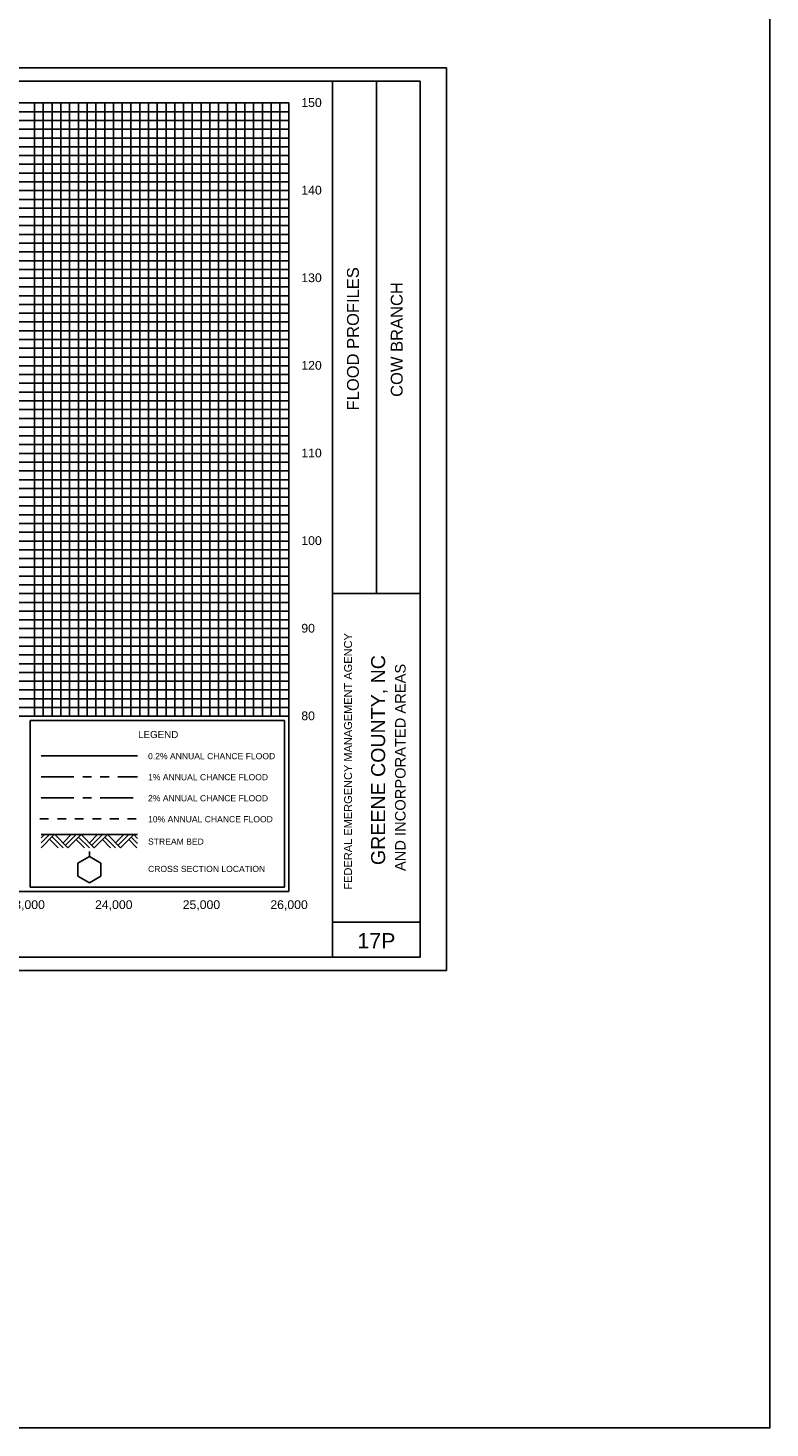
# Model space of a CAD drawing. Header units: inches. Extents: x 8.4 to 57.4, y 23.3 to 68.9.
# Tile 6 of 8: x 48.9 to 57.4, y 33.3 to 49.2. Entities that reach past the tile are written whole.
import ezdxf
from ezdxf.enums import TextEntityAlignment as Align

# ---------------------------------------------------------------- set-up
doc = ezdxf.new("R2010")
doc.units = ezdxf.units.IN
doc.header["$LTSCALE"] = 0.3
doc.header["$MEASUREMENT"] = 0
for name, pattern in [('CENTER', [2, 1.25, -0.25, 0.25, -0.25]), ('DOT', [0.25, 0, -0.25]), ('HIDDEN', [0.375, 0.25, -0.125]), ('PHANTOM', [2.5, 1.25, -0.25, 0.25, -0.25, 0.25, -0.25])]:
    doc.linetypes.add(name, pattern=pattern)
doc.layers.get('0').update_dxf_attribs({"color": 3, "plot": 0})
for name, color, linetype in [('1', 5, 'Continuous'), ('2', 50, 'Continuous'), ('3', 9, 'DOT'), ('7', 7, 'Continuous'), ('STREAM', 5, 'Continuous'), ('STRUCTURE', 30, 'Continuous'), ('TEXT', 255, 'Continuous'), ('WS10', 4, 'HIDDEN'), ('WS100', 5, 'PHANTOM'), ('WS50', 1, 'CENTER'), ('WS500', 1, 'Continuous')]:
    doc.layers.add(name, color=color, linetype=linetype)
doc.styles.add('ARIAL', font='ARIAL.TTF')

msp = doc.modelspace()

# ---------------------------------------------------------------- linework, layer by layer
at = {"color": 252}
msp.add_lwpolyline([(37.586, 48.777), (53.686, 48.777), (53.686, 38.477), (37.586, 38.477)], close=True, dxfattribs=at)
at = {"layer": '1'}
for p, q in [((53.386, 48.627), (37.886, 48.627)), ((52.386, 38.627), (52.386, 48.627)), ((52.886, 42.777), (52.886, 48.627)), ((53.386, 38.627), (53.386, 48.627)), ((52.386, 42.777), (53.386, 42.777)), ((52.386, 39.027), (53.386, 39.027)), ((37.886, 38.627), (53.386, 38.627))]:
    msp.add_line(p, q, dxfattribs=at)
at = {"layer": '2', "color": 50}
for p, q in [((38.886, 48.377), (51.886, 48.377)), ((51.886, 39.377), (51.886, 48.377)), ((38.886, 46.377), (51.886, 46.377)), ((38.886, 45.377), (51.886, 45.377)), ((38.886, 44.377), (51.886, 44.377)), ((38.886, 43.377), (51.886, 43.377)), ((38.886, 42.377), (51.886, 42.377)), ((38.886, 41.377), (51.886, 41.377)), ((38.886, 39.377), (51.886, 39.377))]:
    msp.add_line(p, q, dxfattribs=at)
at = {"layer": '2', "color": 50, "linetype": 'Continuous'}
for p, q in [((49.886, 41.377), (49.886, 48.377)), ((50.886, 41.377), (50.886, 48.377)), ((38.886, 47.377), (51.886, 47.377))]:
    msp.add_line(p, q, dxfattribs=at)
at = {"layer": '3', "color": 8, "linetype": 'Continuous'}
for p, q in [((38.886, 48.277), (51.886, 48.277)), ((48.986, 41.377), (48.986, 48.377)), ((49.086, 41.377), (49.086, 48.377)), ((49.186, 41.377), (49.186, 48.377)), ((49.286, 41.377), (49.286, 48.377)), ((49.386, 41.377), (49.386, 48.377)), ((49.486, 41.377), (49.486, 48.377)), ((49.586, 41.377), (49.586, 48.377)), ((49.686, 41.377), (49.686, 48.377)), ((49.786, 41.377), (49.786, 48.377)), ((49.986, 41.377), (49.986, 48.377)), ((50.086, 41.377), (50.086, 48.377)), ((50.186, 41.377), (50.186, 48.377)), ((50.286, 41.377), (50.286, 48.377)), ((50.386, 41.377), (50.386, 48.377)), ((50.486, 41.377), (50.486, 48.377)), ((50.586, 41.377), (50.586, 48.377)), ((50.686, 41.377), (50.686, 48.377)), ((50.786, 41.377), (50.786, 48.377)), ((50.986, 41.377), (50.986, 48.377)), ((51.086, 41.377), (51.086, 48.377)), ((51.186, 41.377), (51.186, 48.377)), ((51.286, 41.377), (51.286, 48.377)), ((51.386, 41.377), (51.386, 48.377)), ((51.486, 41.377), (51.486, 48.377)), ((51.586, 41.377), (51.586, 48.377)), ((51.686, 41.377), (51.686, 48.377)), ((51.786, 41.377), (51.786, 48.377)), ((38.886, 48.177), (51.886, 48.177)), ((38.886, 48.077), (51.886, 48.077)), ((38.886, 47.977), (51.886, 47.977)), ((38.886, 47.877), (51.886, 47.877)), ((38.886, 47.777), (51.886, 47.777)), ((38.886, 47.677), (51.886, 47.677)), ((38.886, 47.577), (51.886, 47.577)), ((38.886, 47.477), (51.886, 47.477)), ((38.886, 47.277), (51.886, 47.277)), ((38.886, 47.177), (51.886, 47.177)), ((38.886, 47.077), (51.886, 47.077)), ((38.886, 46.977), (51.886, 46.977)), ((38.886, 46.877), (51.886, 46.877)), ((38.886, 46.777), (51.886, 46.777)), ((38.886, 46.677), (51.886, 46.677)), ((38.886, 46.577), (51.886, 46.577)), ((38.886, 46.477), (51.886, 46.477)), ((38.886, 46.277), (51.886, 46.277)), ((38.886, 46.177), (51.886, 46.177)), ((38.886, 46.077), (51.886, 46.077)), ((38.886, 45.977), (51.886, 45.977)), ((38.886, 45.877), (51.886, 45.877)), ((38.886, 45.777), (51.886, 45.777)), ((38.886, 45.677), (51.886, 45.677)), ((38.886, 45.577), (51.886, 45.577)), ((38.886, 45.477), (51.886, 45.477)), ((38.886, 45.277), (51.886, 45.277)), ((38.886, 45.177), (51.886, 45.177)), ((38.886, 45.077), (51.886, 45.077)), ((38.886, 44.977), (51.886, 44.977)), ((38.886, 44.877), (51.886, 44.877)), ((38.886, 44.777), (51.886, 44.777)), ((38.886, 44.677), (51.886, 44.677)), ((38.886, 44.577), (51.886, 44.577)), ((38.886, 44.477), (51.886, 44.477)), ((38.886, 44.277), (51.886, 44.277)), ((38.886, 44.177), (51.886, 44.177)), ((38.886, 44.077), (51.886, 44.077)), ((38.886, 43.977), (51.886, 43.977)), ((38.886, 43.877), (51.886, 43.877)), ((38.886, 43.777), (51.886, 43.777)), ((38.886, 43.677), (51.886, 43.677)), ((38.886, 43.577), (51.886, 43.577)), ((38.886, 43.477), (51.886, 43.477)), ((38.886, 43.277), (51.886, 43.277)), ((38.886, 43.177), (51.886, 43.177)), ((38.886, 43.077), (51.886, 43.077)), ((38.886, 42.977), (51.886, 42.977)), ((38.886, 42.877), (51.886, 42.877)), ((38.886, 42.777), (51.886, 42.777)), ((38.886, 42.677), (51.886, 42.677)), ((38.886, 42.577), (51.886, 42.577)), ((38.886, 42.477), (51.886, 42.477)), ((38.886, 42.277), (51.886, 42.277)), ((38.886, 42.177), (51.886, 42.177)), ((38.886, 42.077), (51.886, 42.077)), ((38.886, 41.977), (51.886, 41.977)), ((38.886, 41.877), (51.886, 41.877)), ((38.886, 41.777), (51.886, 41.777)), ((38.886, 41.677), (51.886, 41.677)), ((38.886, 41.577), (51.886, 41.577)), ((38.886, 41.477), (51.886, 41.477))]:
    msp.add_line(p, q, dxfattribs=at)
at = {"layer": '7'}
for p, q in [((49.611, 39.777), (49.611, 39.834)), ((49.611, 39.777), (49.481, 39.702)), ((49.481, 39.702), (49.481, 39.552)), ((49.481, 39.702), (49.481, 39.702)), ((49.741, 39.702), (49.611, 39.777)), ((49.741, 39.552), (49.741, 39.702)), ((49.481, 39.552), (49.611, 39.477)), ((49.611, 39.477), (49.741, 39.552))]:
    msp.add_line(p, q, dxfattribs=at)
at = {"layer": 'STREAM'}
for p, q in [((49.098, 40.027), (49.061, 39.99)), ((49.155, 40.027), (49.061, 39.933)), ((49.211, 40.027), (49.061, 39.877)), ((49.061, 40.027), (50.161, 40.027)), ((49.158, 39.973), (49.254, 39.877)), ((49.186, 40.001), (49.311, 39.877)), ((49.217, 40.027), (49.367, 39.877)), ((49.404, 40.027), (49.311, 39.933)), ((49.461, 40.027), (49.339, 39.905)), ((49.517, 40.027), (49.367, 39.877)), ((49.461, 39.97), (49.554, 39.877)), ((49.489, 39.999), (49.611, 39.877)), ((49.517, 40.027), (49.667, 39.877)), ((49.704, 40.027), (49.611, 39.933)), ((49.761, 40.027), (49.639, 39.905)), ((49.815, 40.024), (49.665, 39.874)), ((49.761, 39.97), (49.854, 39.877)), ((49.789, 39.999), (49.911, 39.877)), ((49.817, 40.027), (49.967, 39.877)), ((50.004, 40.027), (49.911, 39.933)), ((50.061, 40.027), (49.939, 39.905)), ((50.117, 40.027), (49.967, 39.877)), ((50.061, 39.97), (50.154, 39.877)), ((50.089, 39.999), (50.161, 39.926)), ((50.117, 40.027), (50.161, 39.983))]:
    msp.add_line(p, q, dxfattribs=at)
at = {"layer": 'STRUCTURE'}
msp.add_lwpolyline([(8.381, 56.531), (57.377, 56.531), (57.377, 33.254), (8.381, 33.254)], close=True, dxfattribs=at)
at = {"layer": 'TEXT'}
for p, q in [((51.836, 41.327), (48.936, 41.327)), ((48.936, 41.327), (48.936, 39.427)), ((51.836, 39.427), (51.836, 41.327)), ((48.936, 39.427), (51.836, 39.427)), ((48.936, 39.427), (48.936, 39.427))]:
    msp.add_line(p, q, dxfattribs=at)
at = {"layer": 'WS10'}
msp.add_line((49.046, 40.207), (50.146, 40.207), dxfattribs=at)
at = {"layer": 'WS100'}
msp.add_line((49.061, 40.687), (50.161, 40.687), dxfattribs=at)
at = {"layer": 'WS50'}
msp.add_line((49.061, 40.447), (50.161, 40.447), dxfattribs=at)
at = {"layer": 'WS500'}
msp.add_line((49.061, 40.927), (50.161, 40.927), dxfattribs=at)

# ---------------------------------------------------------------- texts
at = {"layer": 'TEXT', "style": 'ARIAL'}
for s, height, p in [(' 150', 0.1, (51.991, 48.332)), (' 140', 0.1, (51.991, 47.332)), (' 130', 0.1, (51.991, 46.332)), (' 120', 0.1, (51.991, 45.332)), (' 110', 0.1, (51.991, 44.332)), (' 100', 0.1, (51.991, 43.332)), (' 90', 0.1, (51.991, 42.332)), (' 80', 0.1, (51.991, 41.332)), ('LEGEND', 0.08, (50.167, 41.129)), ('0.2% ANNUAL CHANCE FLOOD', 0.07, (50.281, 40.887)), ('1% ANNUAL CHANCE FLOOD', 0.07, (50.281, 40.647)), ('2% ANNUAL CHANCE FLOOD', 0.07, (50.281, 40.407)), ('10% ANNUAL CHANCE FLOOD', 0.07, (50.281, 40.167)), ('STREAM BED', 0.07, (50.281, 39.912)), ('CROSS SECTION LOCATION', 0.07, (50.281, 39.6))]:
    msp.add_text(s, height=height, dxfattribs=at).set_placement(p)
for s, height, p in [('FLOOD PROFILES', 0.135, (52.686, 44.868)), ('FEDERAL EMERGENCY MANAGEMENT AGENCY', 0.09, (52.608, 39.399))]:
    msp.add_text(s, height=height, rotation=90, dxfattribs=at).set_placement(p)
for s, height, p in [('COW BRANCH', 0.135, (53.186, 45.677)), ('GREENE COUNTY, NC', 0.16, (52.986, 40.877)), ('AND INCORPORATED AREAS', 0.12, (53.219, 40.793))]:
    msp.add_text(s, height=height, rotation=90, dxfattribs=at).set_placement(p, align=Align.CENTER)
for s, height, p in [('23,000', 0.1, (48.89, 39.177)), ('24,000', 0.1, (49.89, 39.177)), ('25,000', 0.1, (50.89, 39.177)), ('26,000', 0.1, (51.89, 39.177)), ('17P', 0.175, (52.886, 38.727))]:
    msp.add_text(s, height=height, dxfattribs=at).set_placement(p, align=Align.CENTER)

doc.saveas('drawing.dxf')
